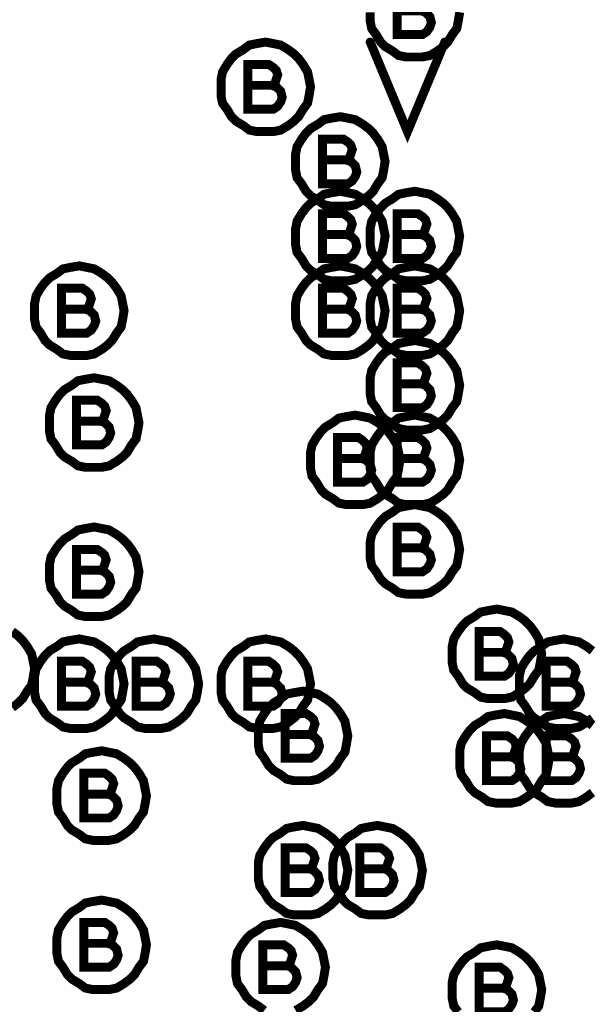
# Model space of a CAD drawing. Extents: x 28 to 61, y 24.9 to 46.
# Tile 42 of 96: x 37.74 to 38.121, y 31.395 to 32.055. Entities that reach past the tile are written whole.
import ezdxf

# ---------------------------------------------------------------- set-up
doc = ezdxf.new("R2010")
doc.units = 0
doc.layers.add('1', color=2, linetype='CONTINUOUS')

msp = doc.modelspace()

# ---------------------------------------------------------------- linework, layer by layer
at = {"layer": '1', "const_width": 0.006}
for points in [[(38.009, 32.061), (38.011, 32.062), (38.012, 32.065), (38.013, 32.068), (38.012, 32.071), (38.01, 32.073), (38.007, 32.075), (37.993, 32.075), (37.993, 32.045), (38.01, 32.045), (38.013, 32.047), (38.015, 32.05), (38.016, 32.053), (38.015, 32.057), (38.012, 32.06), (38.009, 32.061), (37.993, 32.061)], [(37.975, 32.06), (37.975, 32.054), (37.976, 32.049), (37.979, 32.045), (37.982, 32.04), (37.985, 32.037), (37.99, 32.034), (37.994, 32.031), (37.999, 32.03), (38.005, 32.03), (38.01, 32.03), (38.015, 32.031), (38.02, 32.034), (38.024, 32.037), (38.027, 32.04), (38.03, 32.045), (38.033, 32.049), (38.034, 32.054), (38.035, 32.06)], [(37.935, 32.01), (37.934, 32.015), (37.933, 32.02), (37.93, 32.025), (37.927, 32.029), (37.924, 32.032), (37.92, 32.035), (37.915, 32.038), (37.91, 32.039), (37.905, 32.04), (37.899, 32.039), (37.894, 32.038), (37.89, 32.035), (37.885, 32.032), (37.882, 32.029), (37.879, 32.025), (37.876, 32.02), (37.875, 32.015), (37.875, 32.01), (37.875, 32.004), (37.876, 31.999), (37.879, 31.995), (37.882, 31.99), (37.885, 31.987), (37.89, 31.984), (37.894, 31.981), (37.899, 31.98), (37.905, 31.98), (37.91, 31.98), (37.915, 31.981), (37.92, 31.984), (37.924, 31.987), (37.927, 31.99), (37.93, 31.995), (37.933, 31.999), (37.934, 32.004), (37.935, 32.01)], [(37.975, 32.04), (38, 31.98), (38.025, 32.04)], [(37.909, 32.011), (37.911, 32.012), (37.912, 32.015), (37.913, 32.018), (37.912, 32.021), (37.91, 32.023), (37.907, 32.025), (37.893, 32.025), (37.893, 31.995), (37.91, 31.995), (37.913, 31.997), (37.915, 32), (37.916, 32.003), (37.915, 32.007), (37.912, 32.01), (37.909, 32.011), (37.893, 32.011)], [(37.985, 31.96), (37.984, 31.965), (37.983, 31.97), (37.98, 31.975), (37.977, 31.979), (37.974, 31.982), (37.97, 31.985), (37.965, 31.988), (37.96, 31.989), (37.955, 31.99), (37.949, 31.989), (37.944, 31.988), (37.94, 31.985), (37.935, 31.982), (37.932, 31.979), (37.929, 31.975), (37.926, 31.97), (37.925, 31.965), (37.925, 31.96), (37.925, 31.954), (37.926, 31.949), (37.929, 31.945), (37.932, 31.94), (37.935, 31.937), (37.94, 31.934), (37.944, 31.931), (37.949, 31.93), (37.955, 31.93), (37.96, 31.93), (37.965, 31.931), (37.97, 31.934), (37.974, 31.937), (37.977, 31.94), (37.98, 31.945), (37.983, 31.949), (37.984, 31.954), (37.985, 31.96)], [(37.959, 31.961), (37.961, 31.962), (37.962, 31.965), (37.963, 31.968), (37.962, 31.971), (37.96, 31.973), (37.957, 31.975), (37.943, 31.975), (37.943, 31.945), (37.96, 31.945), (37.963, 31.947), (37.965, 31.95), (37.966, 31.953), (37.965, 31.957), (37.962, 31.96), (37.959, 31.961), (37.943, 31.961)], [(37.985, 31.91), (37.984, 31.915), (37.983, 31.92), (37.98, 31.925), (37.977, 31.929), (37.974, 31.932), (37.97, 31.935), (37.965, 31.938), (37.96, 31.939), (37.955, 31.94), (37.949, 31.939), (37.944, 31.938), (37.94, 31.935), (37.935, 31.932), (37.932, 31.929), (37.929, 31.925), (37.926, 31.92), (37.925, 31.915), (37.925, 31.91), (37.925, 31.904), (37.926, 31.899), (37.929, 31.895), (37.932, 31.89), (37.935, 31.887), (37.94, 31.884), (37.944, 31.881), (37.949, 31.88), (37.955, 31.88), (37.96, 31.88), (37.965, 31.881), (37.97, 31.884), (37.974, 31.887), (37.977, 31.89), (37.98, 31.895), (37.983, 31.899), (37.984, 31.904), (37.985, 31.91)], [(38.035, 31.91), (38.034, 31.915), (38.033, 31.92), (38.03, 31.925), (38.027, 31.929), (38.024, 31.932), (38.02, 31.935), (38.015, 31.938), (38.01, 31.939), (38.005, 31.94), (37.999, 31.939), (37.994, 31.938), (37.99, 31.935), (37.985, 31.932), (37.982, 31.929), (37.979, 31.925), (37.976, 31.92), (37.975, 31.915), (37.975, 31.91), (37.975, 31.904), (37.976, 31.899), (37.979, 31.895), (37.982, 31.89), (37.985, 31.887), (37.99, 31.884), (37.994, 31.881), (37.999, 31.88), (38.005, 31.88), (38.01, 31.88), (38.015, 31.881), (38.02, 31.884), (38.024, 31.887), (38.027, 31.89), (38.03, 31.895), (38.033, 31.899), (38.034, 31.904), (38.035, 31.91)], [(37.959, 31.911), (37.961, 31.912), (37.962, 31.915), (37.963, 31.918), (37.962, 31.921), (37.96, 31.923), (37.957, 31.925), (37.943, 31.925), (37.943, 31.895), (37.96, 31.895), (37.963, 31.897), (37.965, 31.9), (37.966, 31.903), (37.965, 31.907), (37.962, 31.91), (37.959, 31.911), (37.943, 31.911)], [(38.009, 31.911), (38.011, 31.912), (38.012, 31.915), (38.013, 31.918), (38.012, 31.921), (38.01, 31.923), (38.007, 31.925), (37.993, 31.925), (37.993, 31.895), (38.01, 31.895), (38.013, 31.897), (38.015, 31.9), (38.016, 31.903), (38.015, 31.907), (38.012, 31.91), (38.009, 31.911), (37.993, 31.911)], [(37.81, 31.86), (37.809, 31.865), (37.808, 31.87), (37.805, 31.875), (37.802, 31.879), (37.799, 31.882), (37.795, 31.885), (37.79, 31.888), (37.785, 31.889), (37.78, 31.89), (37.774, 31.889), (37.769, 31.888), (37.765, 31.885), (37.76, 31.882), (37.757, 31.879), (37.754, 31.875), (37.751, 31.87), (37.75, 31.865), (37.75, 31.86), (37.75, 31.854), (37.751, 31.849), (37.754, 31.845), (37.757, 31.84), (37.76, 31.837), (37.765, 31.834), (37.769, 31.831), (37.774, 31.83), (37.78, 31.83), (37.785, 31.83), (37.79, 31.831), (37.795, 31.834), (37.799, 31.837), (37.802, 31.84), (37.805, 31.845), (37.808, 31.849), (37.809, 31.854), (37.81, 31.86)], [(37.985, 31.86), (37.984, 31.865), (37.983, 31.87), (37.98, 31.875), (37.977, 31.879), (37.974, 31.882), (37.97, 31.885), (37.965, 31.888), (37.96, 31.889), (37.955, 31.89), (37.949, 31.889), (37.944, 31.888), (37.94, 31.885), (37.935, 31.882), (37.932, 31.879), (37.929, 31.875), (37.926, 31.87), (37.925, 31.865), (37.925, 31.86), (37.925, 31.854), (37.926, 31.849), (37.929, 31.845), (37.932, 31.84), (37.935, 31.837), (37.94, 31.834), (37.944, 31.831), (37.949, 31.83), (37.955, 31.83), (37.96, 31.83), (37.965, 31.831), (37.97, 31.834), (37.974, 31.837), (37.977, 31.84), (37.98, 31.845), (37.983, 31.849), (37.984, 31.854), (37.985, 31.86)], [(38.035, 31.86), (38.034, 31.865), (38.033, 31.87), (38.03, 31.875), (38.027, 31.879), (38.024, 31.882), (38.02, 31.885), (38.015, 31.888), (38.01, 31.889), (38.005, 31.89), (37.999, 31.889), (37.994, 31.888), (37.99, 31.885), (37.985, 31.882), (37.982, 31.879), (37.979, 31.875), (37.976, 31.87), (37.975, 31.865), (37.975, 31.86), (37.975, 31.854), (37.976, 31.849), (37.979, 31.845), (37.982, 31.84), (37.985, 31.837), (37.99, 31.834), (37.994, 31.831), (37.999, 31.83), (38.005, 31.83), (38.01, 31.83), (38.015, 31.831), (38.02, 31.834), (38.024, 31.837), (38.027, 31.84), (38.03, 31.845), (38.033, 31.849), (38.034, 31.854), (38.035, 31.86)], [(37.784, 31.861), (37.786, 31.862), (37.787, 31.865), (37.788, 31.868), (37.787, 31.871), (37.785, 31.873), (37.782, 31.875), (37.768, 31.875), (37.768, 31.845), (37.785, 31.845), (37.788, 31.847), (37.79, 31.85), (37.791, 31.853), (37.79, 31.857), (37.787, 31.86), (37.784, 31.861), (37.768, 31.861)], [(37.959, 31.861), (37.961, 31.862), (37.962, 31.865), (37.963, 31.868), (37.962, 31.871), (37.96, 31.873), (37.957, 31.875), (37.943, 31.875), (37.943, 31.845), (37.96, 31.845), (37.963, 31.847), (37.965, 31.85), (37.966, 31.853), (37.965, 31.857), (37.962, 31.86), (37.959, 31.861), (37.943, 31.861)], [(38.009, 31.861), (38.011, 31.862), (38.012, 31.865), (38.013, 31.868), (38.012, 31.871), (38.01, 31.873), (38.007, 31.875), (37.993, 31.875), (37.993, 31.845), (38.01, 31.845), (38.013, 31.847), (38.015, 31.85), (38.016, 31.853), (38.015, 31.857), (38.012, 31.86), (38.009, 31.861), (37.993, 31.861)], [(38.035, 31.81), (38.034, 31.815), (38.033, 31.82), (38.03, 31.825), (38.027, 31.829), (38.024, 31.832), (38.02, 31.835), (38.015, 31.838), (38.01, 31.839), (38.005, 31.84), (37.999, 31.839), (37.994, 31.838), (37.99, 31.835), (37.985, 31.832), (37.982, 31.829), (37.979, 31.825), (37.976, 31.82), (37.975, 31.815), (37.975, 31.81), (37.975, 31.804), (37.976, 31.799), (37.979, 31.795), (37.982, 31.79), (37.985, 31.787), (37.99, 31.784), (37.994, 31.781), (37.999, 31.78), (38.005, 31.78), (38.01, 31.78), (38.015, 31.781), (38.02, 31.784), (38.024, 31.787), (38.027, 31.79), (38.03, 31.795), (38.033, 31.799), (38.034, 31.804), (38.035, 31.81)], [(38.009, 31.811), (38.011, 31.812), (38.012, 31.815), (38.013, 31.818), (38.012, 31.821), (38.01, 31.823), (38.007, 31.825), (37.993, 31.825), (37.993, 31.795), (38.01, 31.795), (38.013, 31.797), (38.015, 31.8), (38.016, 31.803), (38.015, 31.807), (38.012, 31.81), (38.009, 31.811), (37.993, 31.811)], [(37.82, 31.785), (37.819, 31.79), (37.818, 31.795), (37.815, 31.8), (37.812, 31.804), (37.809, 31.807), (37.805, 31.81), (37.8, 31.813), (37.795, 31.814), (37.79, 31.815), (37.784, 31.814), (37.779, 31.813), (37.775, 31.81), (37.77, 31.807), (37.767, 31.804), (37.764, 31.8), (37.761, 31.795), (37.76, 31.79), (37.76, 31.785), (37.76, 31.779), (37.761, 31.774), (37.764, 31.77), (37.767, 31.765), (37.77, 31.762), (37.775, 31.759), (37.779, 31.756), (37.784, 31.755), (37.79, 31.755), (37.795, 31.755), (37.8, 31.756), (37.805, 31.759), (37.809, 31.762), (37.812, 31.765), (37.815, 31.77), (37.818, 31.774), (37.819, 31.779), (37.82, 31.785)], [(37.794, 31.786), (37.796, 31.787), (37.797, 31.79), (37.798, 31.793), (37.797, 31.796), (37.795, 31.798), (37.792, 31.8), (37.778, 31.8), (37.778, 31.77), (37.795, 31.77), (37.798, 31.772), (37.8, 31.775), (37.801, 31.778), (37.8, 31.782), (37.797, 31.785), (37.794, 31.786), (37.778, 31.786)], [(37.995, 31.76), (37.994, 31.765), (37.993, 31.77), (37.99, 31.775), (37.987, 31.779), (37.984, 31.782), (37.98, 31.785), (37.975, 31.788), (37.97, 31.789), (37.965, 31.79), (37.959, 31.789), (37.954, 31.788), (37.95, 31.785), (37.945, 31.782), (37.942, 31.779), (37.939, 31.775), (37.936, 31.77), (37.935, 31.765), (37.935, 31.76), (37.935, 31.754), (37.936, 31.749), (37.939, 31.745), (37.942, 31.74), (37.945, 31.737), (37.95, 31.734), (37.954, 31.731), (37.959, 31.73), (37.965, 31.73), (37.97, 31.73), (37.975, 31.731), (37.98, 31.734), (37.984, 31.737), (37.987, 31.74), (37.99, 31.745), (37.993, 31.749), (37.994, 31.754), (37.995, 31.76)], [(38.035, 31.76), (38.034, 31.765), (38.033, 31.77), (38.03, 31.775), (38.027, 31.779), (38.024, 31.782), (38.02, 31.785), (38.015, 31.788), (38.01, 31.789), (38.005, 31.79), (37.999, 31.789), (37.994, 31.788), (37.99, 31.785), (37.985, 31.782), (37.982, 31.779), (37.979, 31.775), (37.976, 31.77), (37.975, 31.765), (37.975, 31.76), (37.975, 31.754), (37.976, 31.749), (37.979, 31.745), (37.982, 31.74), (37.985, 31.737), (37.99, 31.734), (37.994, 31.731), (37.999, 31.73), (38.005, 31.73), (38.01, 31.73), (38.015, 31.731), (38.02, 31.734), (38.024, 31.737), (38.027, 31.74), (38.03, 31.745), (38.033, 31.749), (38.034, 31.754), (38.035, 31.76)], [(37.969, 31.761), (37.971, 31.762), (37.972, 31.765), (37.973, 31.768), (37.972, 31.771), (37.97, 31.773), (37.967, 31.775), (37.953, 31.775), (37.953, 31.745), (37.97, 31.745), (37.973, 31.747), (37.975, 31.75), (37.976, 31.753), (37.975, 31.757), (37.972, 31.76), (37.969, 31.761), (37.953, 31.761)], [(38.009, 31.761), (38.011, 31.762), (38.012, 31.765), (38.013, 31.768), (38.012, 31.771), (38.01, 31.773), (38.007, 31.775), (37.993, 31.775), (37.993, 31.745), (38.01, 31.745), (38.013, 31.747), (38.015, 31.75), (38.016, 31.753), (38.015, 31.757), (38.012, 31.76), (38.009, 31.761), (37.993, 31.761)], [(38.035, 31.7), (38.034, 31.705), (38.033, 31.71), (38.03, 31.715), (38.027, 31.719), (38.024, 31.722), (38.02, 31.725), (38.015, 31.728), (38.01, 31.729), (38.005, 31.73), (37.999, 31.729), (37.994, 31.728), (37.99, 31.725), (37.985, 31.722), (37.982, 31.719), (37.979, 31.715), (37.976, 31.71), (37.975, 31.705), (37.975, 31.7), (37.975, 31.694), (37.976, 31.689), (37.979, 31.685), (37.982, 31.68), (37.985, 31.677), (37.99, 31.674), (37.994, 31.671), (37.999, 31.67), (38.005, 31.67), (38.01, 31.67), (38.015, 31.671), (38.02, 31.674), (38.024, 31.677), (38.027, 31.68), (38.03, 31.685), (38.033, 31.689), (38.034, 31.694), (38.035, 31.7)], [(37.82, 31.685), (37.819, 31.69), (37.818, 31.695), (37.815, 31.7), (37.812, 31.704), (37.809, 31.707), (37.805, 31.71), (37.8, 31.713), (37.795, 31.714), (37.79, 31.715), (37.784, 31.714), (37.779, 31.713), (37.775, 31.71), (37.77, 31.707), (37.767, 31.704), (37.764, 31.7), (37.761, 31.695), (37.76, 31.69), (37.76, 31.685), (37.76, 31.679), (37.761, 31.674), (37.764, 31.67), (37.767, 31.665), (37.77, 31.662), (37.775, 31.659), (37.779, 31.656), (37.784, 31.655), (37.79, 31.655), (37.795, 31.655), (37.8, 31.656), (37.805, 31.659), (37.809, 31.662), (37.812, 31.665), (37.815, 31.67), (37.818, 31.674), (37.819, 31.679), (37.82, 31.685)], [(38.009, 31.701), (38.011, 31.702), (38.012, 31.705), (38.013, 31.708), (38.012, 31.711), (38.01, 31.713), (38.007, 31.715), (37.993, 31.715), (37.993, 31.685), (38.01, 31.685), (38.013, 31.687), (38.015, 31.69), (38.016, 31.693), (38.015, 31.697), (38.012, 31.7), (38.009, 31.701), (37.993, 31.701)], [(37.794, 31.686), (37.796, 31.687), (37.797, 31.69), (37.798, 31.693), (37.797, 31.696), (37.795, 31.698), (37.792, 31.7), (37.778, 31.7), (37.778, 31.67), (37.795, 31.67), (37.798, 31.672), (37.8, 31.675), (37.801, 31.678), (37.8, 31.682), (37.797, 31.685), (37.794, 31.686), (37.778, 31.686)], [(38.09, 31.63), (38.089, 31.635), (38.088, 31.64), (38.085, 31.645), (38.082, 31.649), (38.079, 31.652), (38.075, 31.655), (38.07, 31.658), (38.065, 31.659), (38.06, 31.66), (38.054, 31.659), (38.049, 31.658), (38.045, 31.655), (38.04, 31.652), (38.037, 31.649), (38.034, 31.645), (38.031, 31.64), (38.03, 31.635), (38.03, 31.63), (38.03, 31.624), (38.031, 31.619), (38.034, 31.615), (38.037, 31.61), (38.04, 31.607), (38.045, 31.604), (38.049, 31.601), (38.054, 31.6), (38.06, 31.6), (38.065, 31.6), (38.07, 31.601), (38.075, 31.604), (38.079, 31.607), (38.082, 31.61), (38.085, 31.615), (38.088, 31.619), (38.089, 31.624), (38.09, 31.63)], [(37.75, 31.62), (37.749, 31.625), (37.748, 31.63), (37.745, 31.635), (37.742, 31.639), (37.739, 31.642), (37.735, 31.645)], [(38.064, 31.631), (38.066, 31.632), (38.067, 31.635), (38.068, 31.638), (38.067, 31.641), (38.065, 31.643), (38.062, 31.645), (38.048, 31.645), (38.048, 31.615), (38.065, 31.615), (38.068, 31.617), (38.07, 31.62), (38.071, 31.623), (38.07, 31.627), (38.067, 31.63), (38.064, 31.631), (38.048, 31.631)], [(37.81, 31.61), (37.809, 31.615), (37.808, 31.62), (37.805, 31.625), (37.802, 31.629), (37.799, 31.632), (37.795, 31.635), (37.79, 31.638), (37.785, 31.639), (37.78, 31.64), (37.774, 31.639), (37.769, 31.638), (37.765, 31.635), (37.76, 31.632), (37.757, 31.629), (37.754, 31.625), (37.751, 31.62), (37.75, 31.615), (37.75, 31.61), (37.75, 31.604), (37.751, 31.599), (37.754, 31.595), (37.757, 31.59), (37.76, 31.587), (37.765, 31.584), (37.769, 31.581), (37.774, 31.58), (37.78, 31.58), (37.785, 31.58), (37.79, 31.581), (37.795, 31.584), (37.799, 31.587), (37.802, 31.59), (37.805, 31.595), (37.808, 31.599), (37.809, 31.604), (37.81, 31.61)], [(37.86, 31.61), (37.859, 31.615), (37.858, 31.62), (37.855, 31.625), (37.852, 31.629), (37.849, 31.632), (37.845, 31.635), (37.84, 31.638), (37.835, 31.639), (37.83, 31.64), (37.824, 31.639), (37.819, 31.638), (37.815, 31.635), (37.81, 31.632), (37.807, 31.629), (37.804, 31.625), (37.801, 31.62), (37.8, 31.615), (37.8, 31.61), (37.8, 31.604), (37.801, 31.599), (37.804, 31.595), (37.807, 31.59), (37.81, 31.587), (37.815, 31.584), (37.819, 31.581), (37.824, 31.58), (37.83, 31.58), (37.835, 31.58), (37.84, 31.581), (37.845, 31.584), (37.849, 31.587), (37.852, 31.59), (37.855, 31.595), (37.858, 31.599), (37.859, 31.604), (37.86, 31.61)], [(37.935, 31.61), (37.934, 31.615), (37.933, 31.62), (37.93, 31.625), (37.927, 31.629), (37.924, 31.632), (37.92, 31.635), (37.915, 31.638), (37.91, 31.639), (37.905, 31.64), (37.899, 31.639), (37.894, 31.638), (37.89, 31.635), (37.885, 31.632), (37.882, 31.629), (37.879, 31.625), (37.876, 31.62), (37.875, 31.615), (37.875, 31.61), (37.875, 31.604), (37.876, 31.599), (37.879, 31.595), (37.882, 31.59), (37.885, 31.587), (37.89, 31.584), (37.894, 31.581), (37.899, 31.58), (37.905, 31.58), (37.91, 31.58), (37.915, 31.581), (37.92, 31.584), (37.924, 31.587), (37.927, 31.59), (37.93, 31.595), (37.933, 31.599), (37.934, 31.604), (37.935, 31.61)], [(38.124, 31.632), (38.12, 31.635), (38.115, 31.638), (38.11, 31.639), (38.105, 31.64), (38.099, 31.639), (38.094, 31.638), (38.09, 31.635), (38.085, 31.632), (38.082, 31.629), (38.079, 31.625), (38.076, 31.62), (38.075, 31.615), (38.075, 31.61), (38.075, 31.604), (38.076, 31.599), (38.079, 31.595), (38.082, 31.59), (38.085, 31.587), (38.09, 31.584), (38.094, 31.581), (38.099, 31.58), (38.105, 31.58), (38.11, 31.58), (38.115, 31.581), (38.12, 31.584), (38.124, 31.587)], [(37.784, 31.611), (37.786, 31.612), (37.787, 31.615), (37.788, 31.618), (37.787, 31.621), (37.785, 31.623), (37.782, 31.625), (37.768, 31.625), (37.768, 31.595), (37.785, 31.595), (37.788, 31.597), (37.79, 31.6), (37.791, 31.603), (37.79, 31.607), (37.787, 31.61), (37.784, 31.611), (37.768, 31.611)], [(37.834, 31.611), (37.836, 31.612), (37.837, 31.615), (37.838, 31.618), (37.837, 31.621), (37.835, 31.623), (37.832, 31.625), (37.818, 31.625), (37.818, 31.595), (37.835, 31.595), (37.838, 31.597), (37.84, 31.6), (37.841, 31.603), (37.84, 31.607), (37.837, 31.61), (37.834, 31.611), (37.818, 31.611)], [(37.909, 31.611), (37.911, 31.612), (37.912, 31.615), (37.913, 31.618), (37.912, 31.621), (37.91, 31.623), (37.907, 31.625), (37.893, 31.625), (37.893, 31.595), (37.91, 31.595), (37.913, 31.597), (37.915, 31.6), (37.916, 31.603), (37.915, 31.607), (37.912, 31.61), (37.909, 31.611), (37.893, 31.611)], [(38.109, 31.611), (38.111, 31.612), (38.112, 31.615), (38.113, 31.618), (38.112, 31.621), (38.11, 31.623), (38.107, 31.625), (38.093, 31.625), (38.093, 31.595), (38.11, 31.595), (38.113, 31.597), (38.115, 31.6), (38.116, 31.603), (38.115, 31.607), (38.112, 31.61), (38.109, 31.611), (38.093, 31.611)], [(37.735, 31.594), (37.739, 31.597), (37.742, 31.6), (37.745, 31.605), (37.748, 31.609), (37.749, 31.614), (37.75, 31.62)], [(37.96, 31.575), (37.959, 31.58), (37.958, 31.585), (37.955, 31.59), (37.952, 31.594), (37.949, 31.597), (37.945, 31.6), (37.94, 31.603), (37.935, 31.604), (37.93, 31.605), (37.924, 31.604), (37.919, 31.603), (37.915, 31.6), (37.91, 31.597), (37.907, 31.594), (37.904, 31.59), (37.901, 31.585), (37.9, 31.58), (37.9, 31.575), (37.9, 31.569), (37.901, 31.564), (37.904, 31.56), (37.907, 31.555), (37.91, 31.552), (37.915, 31.549), (37.919, 31.546), (37.924, 31.545), (37.93, 31.545), (37.935, 31.545), (37.94, 31.546), (37.945, 31.549), (37.949, 31.552), (37.952, 31.555), (37.955, 31.56), (37.958, 31.564), (37.959, 31.569), (37.96, 31.575)], [(37.934, 31.576), (37.936, 31.577), (37.937, 31.58), (37.938, 31.583), (37.937, 31.586), (37.935, 31.588), (37.932, 31.59), (37.918, 31.59), (37.918, 31.56), (37.935, 31.56), (37.938, 31.562), (37.94, 31.565), (37.941, 31.568), (37.94, 31.572), (37.937, 31.575), (37.934, 31.576), (37.918, 31.576)], [(38.095, 31.56), (38.094, 31.565), (38.093, 31.57), (38.09, 31.575), (38.087, 31.579), (38.084, 31.582), (38.08, 31.585), (38.075, 31.588), (38.07, 31.589), (38.065, 31.59), (38.059, 31.589), (38.054, 31.588), (38.05, 31.585), (38.045, 31.582), (38.042, 31.579), (38.039, 31.575), (38.036, 31.57), (38.035, 31.565), (38.035, 31.56), (38.035, 31.554), (38.036, 31.549), (38.039, 31.545), (38.042, 31.54), (38.045, 31.537), (38.05, 31.534), (38.054, 31.531), (38.059, 31.53), (38.065, 31.53), (38.07, 31.53), (38.075, 31.531), (38.08, 31.534), (38.084, 31.537), (38.087, 31.54), (38.09, 31.545), (38.093, 31.549), (38.094, 31.554), (38.095, 31.56)], [(38.124, 31.582), (38.12, 31.585), (38.115, 31.588), (38.11, 31.589), (38.105, 31.59), (38.099, 31.589), (38.094, 31.588), (38.09, 31.585), (38.085, 31.582), (38.082, 31.579), (38.079, 31.575), (38.076, 31.57), (38.075, 31.565), (38.075, 31.56), (38.075, 31.554), (38.076, 31.549), (38.079, 31.545), (38.082, 31.54), (38.085, 31.537), (38.09, 31.534), (38.094, 31.531), (38.099, 31.53), (38.105, 31.53), (38.11, 31.53), (38.115, 31.531), (38.12, 31.534), (38.124, 31.537)], [(38.069, 31.561), (38.071, 31.562), (38.072, 31.565), (38.073, 31.568), (38.072, 31.571), (38.07, 31.573), (38.067, 31.575), (38.053, 31.575), (38.053, 31.545), (38.07, 31.545), (38.073, 31.547), (38.075, 31.55), (38.076, 31.553), (38.075, 31.557), (38.072, 31.56), (38.069, 31.561), (38.053, 31.561)], [(38.109, 31.561), (38.111, 31.562), (38.112, 31.565), (38.113, 31.568), (38.112, 31.571), (38.11, 31.573), (38.107, 31.575), (38.093, 31.575), (38.093, 31.545), (38.11, 31.545), (38.113, 31.547), (38.115, 31.55), (38.116, 31.553), (38.115, 31.557), (38.112, 31.56), (38.109, 31.561), (38.093, 31.561)], [(37.825, 31.535), (37.824, 31.54), (37.823, 31.545), (37.82, 31.55), (37.817, 31.554), (37.814, 31.557), (37.81, 31.56), (37.805, 31.563), (37.8, 31.564), (37.795, 31.565), (37.789, 31.564), (37.784, 31.563), (37.78, 31.56), (37.775, 31.557), (37.772, 31.554), (37.769, 31.55), (37.766, 31.545), (37.765, 31.54), (37.765, 31.535), (37.765, 31.529), (37.766, 31.524), (37.769, 31.52), (37.772, 31.515), (37.775, 31.512), (37.78, 31.509), (37.784, 31.506), (37.789, 31.505), (37.795, 31.505), (37.8, 31.505), (37.805, 31.506), (37.81, 31.509), (37.814, 31.512), (37.817, 31.515), (37.82, 31.52), (37.823, 31.524), (37.824, 31.529), (37.825, 31.535)], [(37.799, 31.536), (37.801, 31.537), (37.802, 31.54), (37.803, 31.543), (37.802, 31.546), (37.8, 31.548), (37.797, 31.55), (37.783, 31.55), (37.783, 31.52), (37.8, 31.52), (37.803, 31.522), (37.805, 31.525), (37.806, 31.528), (37.805, 31.532), (37.802, 31.535), (37.799, 31.536), (37.783, 31.536)], [(37.96, 31.485), (37.959, 31.49), (37.958, 31.495), (37.955, 31.5), (37.952, 31.504), (37.949, 31.507), (37.945, 31.51), (37.94, 31.513), (37.935, 31.514), (37.93, 31.515), (37.924, 31.514), (37.919, 31.513), (37.915, 31.51), (37.91, 31.507), (37.907, 31.504), (37.904, 31.5), (37.901, 31.495), (37.9, 31.49), (37.9, 31.485), (37.9, 31.479), (37.901, 31.474), (37.904, 31.47), (37.907, 31.465), (37.91, 31.462), (37.915, 31.459), (37.919, 31.456), (37.924, 31.455), (37.93, 31.455), (37.935, 31.455), (37.94, 31.456), (37.945, 31.459), (37.949, 31.462), (37.952, 31.465), (37.955, 31.47), (37.958, 31.474), (37.959, 31.479), (37.96, 31.485)], [(38.01, 31.485), (38.009, 31.49), (38.008, 31.495), (38.005, 31.5), (38.002, 31.504), (37.999, 31.507), (37.995, 31.51), (37.99, 31.513), (37.985, 31.514), (37.98, 31.515), (37.974, 31.514), (37.969, 31.513), (37.965, 31.51), (37.96, 31.507), (37.957, 31.504), (37.954, 31.5), (37.951, 31.495), (37.95, 31.49), (37.95, 31.485), (37.95, 31.479), (37.951, 31.474), (37.954, 31.47), (37.957, 31.465), (37.96, 31.462), (37.965, 31.459), (37.969, 31.456), (37.974, 31.455), (37.98, 31.455), (37.985, 31.455), (37.99, 31.456), (37.995, 31.459), (37.999, 31.462), (38.002, 31.465), (38.005, 31.47), (38.008, 31.474), (38.009, 31.479), (38.01, 31.485)], [(37.934, 31.486), (37.936, 31.487), (37.937, 31.49), (37.938, 31.493), (37.937, 31.496), (37.935, 31.498), (37.932, 31.5), (37.918, 31.5), (37.918, 31.47), (37.935, 31.47), (37.938, 31.472), (37.94, 31.475), (37.941, 31.478), (37.94, 31.482), (37.937, 31.485), (37.934, 31.486), (37.918, 31.486)], [(37.984, 31.486), (37.986, 31.487), (37.987, 31.49), (37.988, 31.493), (37.987, 31.496), (37.985, 31.498), (37.982, 31.5), (37.968, 31.5), (37.968, 31.47), (37.985, 31.47), (37.988, 31.472), (37.99, 31.475), (37.991, 31.478), (37.99, 31.482), (37.987, 31.485), (37.984, 31.486), (37.968, 31.486)], [(37.825, 31.435), (37.824, 31.44), (37.823, 31.445), (37.82, 31.45), (37.817, 31.454), (37.814, 31.457), (37.81, 31.46), (37.805, 31.463), (37.8, 31.464), (37.795, 31.465), (37.789, 31.464), (37.784, 31.463), (37.78, 31.46), (37.775, 31.457), (37.772, 31.454), (37.769, 31.45), (37.766, 31.445), (37.765, 31.44), (37.765, 31.435), (37.765, 31.429), (37.766, 31.424), (37.769, 31.42), (37.772, 31.415), (37.775, 31.412), (37.78, 31.409), (37.784, 31.406), (37.789, 31.405), (37.795, 31.405), (37.8, 31.405), (37.805, 31.406), (37.81, 31.409), (37.814, 31.412), (37.817, 31.415), (37.82, 31.42), (37.823, 31.424), (37.824, 31.429), (37.825, 31.435)], [(37.799, 31.436), (37.801, 31.437), (37.802, 31.44), (37.803, 31.443), (37.802, 31.446), (37.8, 31.448), (37.797, 31.45), (37.783, 31.45), (37.783, 31.42), (37.8, 31.42), (37.803, 31.422), (37.805, 31.425), (37.806, 31.428), (37.805, 31.432), (37.802, 31.435), (37.799, 31.436), (37.783, 31.436)], [(37.945, 31.42), (37.944, 31.425), (37.943, 31.43), (37.94, 31.435), (37.937, 31.439), (37.934, 31.442), (37.93, 31.445), (37.925, 31.448), (37.92, 31.449), (37.915, 31.45), (37.909, 31.449), (37.904, 31.448), (37.9, 31.445), (37.895, 31.442), (37.892, 31.439), (37.889, 31.435), (37.886, 31.43), (37.885, 31.425), (37.885, 31.42), (37.885, 31.414), (37.886, 31.409), (37.889, 31.405), (37.892, 31.4), (37.895, 31.397), (37.9, 31.394), (37.904, 31.391)], [(37.919, 31.421), (37.921, 31.422), (37.922, 31.425), (37.923, 31.428), (37.922, 31.431), (37.92, 31.433), (37.917, 31.435), (37.903, 31.435), (37.903, 31.405), (37.92, 31.405), (37.923, 31.407), (37.925, 31.41), (37.926, 31.413), (37.925, 31.417), (37.922, 31.42), (37.919, 31.421), (37.903, 31.421)], [(38.09, 31.405), (38.089, 31.41), (38.088, 31.415), (38.085, 31.42), (38.082, 31.424), (38.079, 31.427), (38.075, 31.43), (38.07, 31.433), (38.065, 31.434), (38.06, 31.435), (38.054, 31.434), (38.049, 31.433), (38.045, 31.43), (38.04, 31.427), (38.037, 31.424), (38.034, 31.42), (38.031, 31.415), (38.03, 31.41), (38.03, 31.405), (38.03, 31.399), (38.031, 31.394), (38.034, 31.39)], [(37.925, 31.391), (37.93, 31.394), (37.934, 31.397), (37.937, 31.4), (37.94, 31.405), (37.943, 31.409), (37.944, 31.414), (37.945, 31.42)], [(38.064, 31.406), (38.066, 31.407), (38.067, 31.41), (38.068, 31.413), (38.067, 31.416), (38.065, 31.418), (38.062, 31.42), (38.048, 31.42), (38.048, 31.39), (38.065, 31.39), (38.068, 31.392), (38.07, 31.395), (38.071, 31.398), (38.07, 31.402), (38.067, 31.405), (38.064, 31.406), (38.048, 31.406)], [(38.085, 31.39), (38.088, 31.394), (38.089, 31.399), (38.09, 31.405)]]:
    msp.add_lwpolyline(points, dxfattribs=at)
at = {"layer": '1', "const_width": 0.003}
for points in [[(37.9765, 32.04, 1), (37.9735, 32.04, 1)], [(38.0265, 32.04, 1), (38.0235, 32.04, 1)], [(37.8945, 32.011, 1), (37.8915, 32.011, 1)], [(37.9105, 32.011, 1), (37.9075, 32.011, 1)], [(37.9365, 32.01, 1), (37.9335, 32.01, 1)], [(37.9365, 32.01, 1), (37.9335, 32.01, 1)], [(37.9445, 31.961, 1), (37.9415, 31.961, 1)], [(37.9605, 31.961, 1), (37.9575, 31.961, 1)], [(37.9865, 31.96, 1), (37.9835, 31.96, 1)], [(37.9865, 31.96, 1), (37.9835, 31.96, 1)], [(37.9445, 31.911, 1), (37.9415, 31.911, 1)], [(37.9605, 31.911, 1), (37.9575, 31.911, 1)], [(37.9865, 31.91, 1), (37.9835, 31.91, 1)], [(37.9865, 31.91, 1), (37.9835, 31.91, 1)], [(37.9945, 31.911, 1), (37.9915, 31.911, 1)], [(38.0105, 31.911, 1), (38.0075, 31.911, 1)], [(38.0365, 31.91, 1), (38.0335, 31.91, 1)], [(38.0365, 31.91, 1), (38.0335, 31.91, 1)], [(37.7695, 31.861, 1), (37.7665, 31.861, 1)], [(37.7855, 31.861, 1), (37.7825, 31.861, 1)], [(37.8115, 31.86, 1), (37.8085, 31.86, 1)], [(37.8115, 31.86, 1), (37.8085, 31.86, 1)], [(37.9445, 31.861, 1), (37.9415, 31.861, 1)], [(37.9605, 31.861, 1), (37.9575, 31.861, 1)], [(37.9865, 31.86, 1), (37.9835, 31.86, 1)], [(37.9865, 31.86, 1), (37.9835, 31.86, 1)], [(37.9945, 31.861, 1), (37.9915, 31.861, 1)], [(38.0105, 31.861, 1), (38.0075, 31.861, 1)], [(38.0365, 31.86, 1), (38.0335, 31.86, 1)], [(38.0365, 31.86, 1), (38.0335, 31.86, 1)], [(37.9945, 31.811, 1), (37.9915, 31.811, 1)], [(38.0105, 31.811, 1), (38.0075, 31.811, 1)], [(38.0365, 31.81, 1), (38.0335, 31.81, 1)], [(38.0365, 31.81, 1), (38.0335, 31.81, 1)], [(37.7795, 31.786, 1), (37.7765, 31.786, 1)], [(37.7955, 31.786, 1), (37.7925, 31.786, 1)], [(37.8215, 31.785, 1), (37.8185, 31.785, 1)], [(37.8215, 31.785, 1), (37.8185, 31.785, 1)], [(37.9545, 31.761, 1), (37.9515, 31.761, 1)], [(37.9705, 31.761, 1), (37.9675, 31.761, 1)], [(37.9945, 31.761, 1), (37.9915, 31.761, 1)], [(37.9965, 31.76, 1), (37.9935, 31.76, 1)], [(37.9965, 31.76, 1), (37.9935, 31.76, 1)], [(38.0105, 31.761, 1), (38.0075, 31.761, 1)], [(38.0365, 31.76, 1), (38.0335, 31.76, 1)], [(38.0365, 31.76, 1), (38.0335, 31.76, 1)], [(37.9945, 31.701, 1), (37.9915, 31.701, 1)], [(38.0105, 31.701, 1), (38.0075, 31.701, 1)], [(38.0365, 31.7, 1), (38.0335, 31.7, 1)], [(38.0365, 31.7, 1), (38.0335, 31.7, 1)], [(37.7795, 31.686, 1), (37.7765, 31.686, 1)], [(37.7955, 31.686, 1), (37.7925, 31.686, 1)], [(37.8215, 31.685, 1), (37.8185, 31.685, 1)], [(37.8215, 31.685, 1), (37.8185, 31.685, 1)], [(38.0495, 31.631, 1), (38.0465, 31.631, 1)], [(38.0655, 31.631, 1), (38.0625, 31.631, 1)], [(38.0915, 31.63, 1), (38.0885, 31.63, 1)], [(38.0915, 31.63, 1), (38.0885, 31.63, 1)], [(37.7515, 31.62, 1), (37.7485, 31.62, 1)], [(37.7515, 31.62, 1), (37.7485, 31.62, 1)], [(37.7695, 31.611, 1), (37.7665, 31.611, 1)], [(37.7855, 31.611, 1), (37.7825, 31.611, 1)], [(37.8115, 31.61, 1), (37.8085, 31.61, 1)], [(37.8115, 31.61, 1), (37.8085, 31.61, 1)], [(37.8195, 31.611, 1), (37.8165, 31.611, 1)], [(37.8355, 31.611, 1), (37.8325, 31.611, 1)], [(37.8615, 31.61, 1), (37.8585, 31.61, 1)], [(37.8615, 31.61, 1), (37.8585, 31.61, 1)], [(37.8945, 31.611, 1), (37.8915, 31.611, 1)], [(37.9105, 31.611, 1), (37.9075, 31.611, 1)], [(37.9365, 31.61, 1), (37.9335, 31.61, 1)], [(37.9365, 31.61, 1), (37.9335, 31.61, 1)], [(38.0945, 31.611, 1), (38.0915, 31.611, 1)], [(38.1105, 31.611, 1), (38.1075, 31.611, 1)], [(37.9195, 31.576, 1), (37.9165, 31.576, 1)], [(37.9355, 31.576, 1), (37.9325, 31.576, 1)], [(37.9615, 31.575, 1), (37.9585, 31.575, 1)], [(37.9615, 31.575, 1), (37.9585, 31.575, 1)], [(38.0545, 31.561, 1), (38.0515, 31.561, 1)], [(38.0705, 31.561, 1), (38.0675, 31.561, 1)], [(38.0945, 31.561, 1), (38.0915, 31.561, 1)], [(38.0965, 31.56, 1), (38.0935, 31.56, 1)], [(38.0965, 31.56, 1), (38.0935, 31.56, 1)], [(38.1105, 31.561, 1), (38.1075, 31.561, 1)], [(37.7845, 31.536, 1), (37.7815, 31.536, 1)], [(37.8005, 31.536, 1), (37.7975, 31.536, 1)], [(37.8265, 31.535, 1), (37.8235, 31.535, 1)], [(37.8265, 31.535, 1), (37.8235, 31.535, 1)], [(37.9195, 31.486, 1), (37.9165, 31.486, 1)], [(37.9355, 31.486, 1), (37.9325, 31.486, 1)], [(37.9615, 31.485, 1), (37.9585, 31.485, 1)], [(37.9615, 31.485, 1), (37.9585, 31.485, 1)], [(37.9695, 31.486, 1), (37.9665, 31.486, 1)], [(37.9855, 31.486, 1), (37.9825, 31.486, 1)], [(38.0115, 31.485, 1), (38.0085, 31.485, 1)], [(38.0115, 31.485, 1), (38.0085, 31.485, 1)], [(37.7845, 31.436, 1), (37.7815, 31.436, 1)], [(37.8005, 31.436, 1), (37.7975, 31.436, 1)], [(37.8265, 31.435, 1), (37.8235, 31.435, 1)], [(37.8265, 31.435, 1), (37.8235, 31.435, 1)], [(37.9045, 31.421, 1), (37.9015, 31.421, 1)], [(37.9205, 31.421, 1), (37.9175, 31.421, 1)], [(37.9465, 31.42, 1), (37.9435, 31.42, 1)], [(37.9465, 31.42, 1), (37.9435, 31.42, 1)], [(38.0495, 31.406, 1), (38.0465, 31.406, 1)], [(38.0655, 31.406, 1), (38.0625, 31.406, 1)], [(38.0915, 31.405, 1), (38.0885, 31.405, 1)], [(38.0915, 31.405, 1), (38.0885, 31.405, 1)]]:
    msp.add_lwpolyline(points, format="xyb", close=True, dxfattribs=at)

doc.saveas('drawing.dxf')
